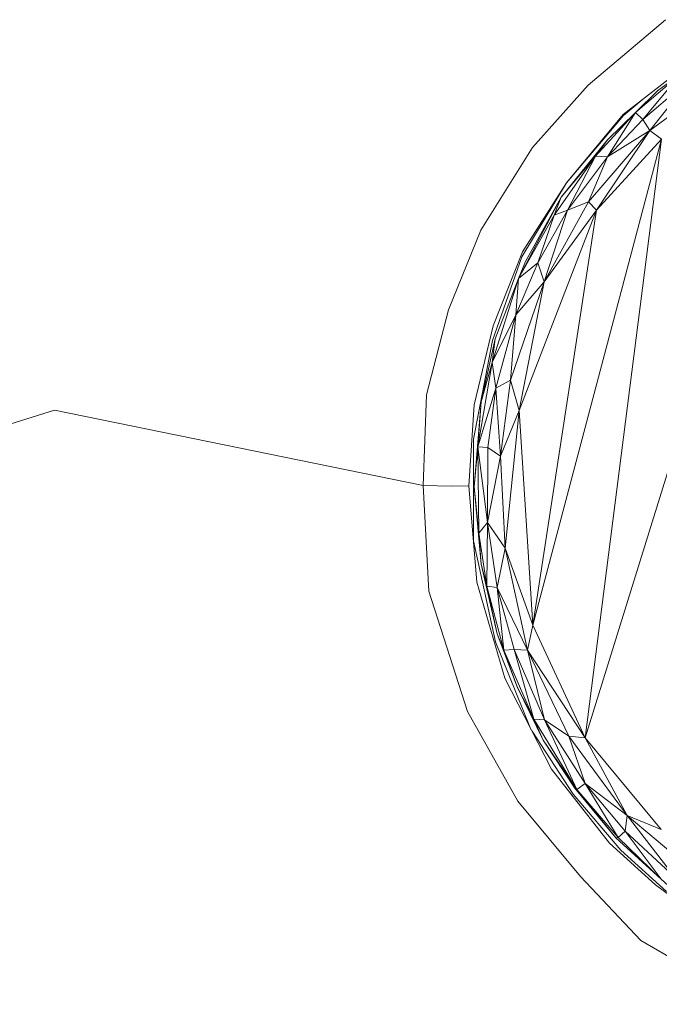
# Model space of a CAD drawing. Header units: millimetres. Extents: x -63554 to 200, y -19084 to 40052.
# Tile 116 of 120: x -50059 to -50009, y 35435 to 35511. Entities that reach past the tile are written whole.
import ezdxf

# ---------------------------------------------------------------- set-up
doc = ezdxf.new("R2010")
doc.units = ezdxf.units.MM
doc.header["$MEASUREMENT"] = 0
doc.layers.add('New_SA- santehnika', color=7, linetype='Continuous')
doc.layers.add('New_SA- santehnika_Pen_No__101', color=252, linetype='Continuous', lineweight=13)

# ---------------------------------------------------------------- blocks, each defined once
blk = doc.blocks.new('DURAVIT_234880-DuraSquare-sink(1)[276]_1', base_point=(-50100.303, 35768.561))
at = {"layer": 'New_SA- santehnika_Pen_No__101', "color": 252, "linetype": 'Continuous', "lineweight": 13}
for p, q in [((-50014.773, 35506.154), (-50008.75, 35511.254)), ((-50014.773, 35506.154), (-50008.75, 35511.254)), ((-50004.632, 35509.655), (-50012.059, 35503.867)), ((-50004.632, 35509.655), (-50012.059, 35503.867)), ((-49998.352, 35509.045), (-50015.024, 35455.367)), ((-49998.352, 35509.045), (-50015.024, 35455.367)), ((-50007.571, 35507.037), (-50011.088, 35504.045)), ((-50007.571, 35507.037), (-50011.088, 35504.045)), ((-50007.571, 35507.037), (-50010.522, 35503.479)), ((-50007.571, 35507.037), (-50010.522, 35503.479)), ((-50006.784, 35506.679), (-50010.522, 35503.479)), ((-50006.784, 35506.679), (-50010.522, 35503.479)), ((-50004.257, 35506.877), (-50009.975, 35502.625)), ((-50004.257, 35506.877), (-50009.975, 35502.625)), ((-50006.784, 35506.679), (-50009.975, 35502.625)), ((-50006.784, 35506.679), (-50009.975, 35502.625)), ((-50007.571, 35507.037), (-50009.389, 35505.706)), ((-50007.571, 35507.037), (-50009.389, 35505.706)), ((-50019.114, 35501.308), (-50014.773, 35506.154)), ((-50019.114, 35501.308), (-50014.773, 35506.154)), ((-50009.389, 35505.706), (-50011.088, 35504.045)), ((-50009.389, 35505.706), (-50011.088, 35504.045)), ((-50010.576, 35505.023), (-50012.039, 35503.795)), ((-50010.576, 35505.023), (-50012.039, 35503.795)), ((-50011.088, 35504.045), (-50014.212, 35500.645)), ((-50011.088, 35504.045), (-50014.212, 35500.645)), ((-50011.088, 35504.045), (-50013.285, 35501.908)), ((-50011.088, 35504.045), (-50013.285, 35501.908)), ((-50011.088, 35504.045), (-50013.268, 35500.58)), ((-50011.088, 35504.045), (-50013.268, 35500.58)), ((-50010.522, 35503.479), (-50011.088, 35504.045)), ((-50010.522, 35503.479), (-50011.088, 35504.045)), ((-50012.059, 35503.867), (-50016.472, 35498.557)), ((-50012.059, 35503.867), (-50016.472, 35498.557)), ((-50016.472, 35498.557), (-50012.039, 35503.795)), ((-50016.472, 35498.557), (-50012.039, 35503.795)), ((-50010.522, 35503.479), (-50013.268, 35500.58)), ((-50010.522, 35503.479), (-50013.268, 35500.58)), ((-50009.975, 35502.625), (-50010.522, 35503.479)), ((-50009.975, 35502.625), (-50010.522, 35503.479)), ((-50009.975, 35502.625), (-50014.752, 35497.072)), ((-50009.975, 35502.625), (-50014.752, 35497.072)), ((-50009.975, 35502.625), (-50014.127, 35496.428)), ((-50009.975, 35502.625), (-50014.127, 35496.428)), ((-50009.975, 35502.625), (-50013.268, 35500.58)), ((-50009.975, 35502.625), (-50013.268, 35500.58)), ((-50009.072, 35501.962), (-50009.975, 35502.625)), ((-50009.072, 35501.962), (-50009.975, 35502.625)), ((-50009.072, 35501.962), (-50019.081, 35464.139)), ((-50009.072, 35501.962), (-50019.081, 35464.139)), ((-50013.285, 35501.908), (-50016.893, 35497.432)), ((-50013.285, 35501.908), (-50016.893, 35497.432)), ((-50009.072, 35501.962), (-50015.024, 35455.367)), ((-50009.072, 35501.962), (-50015.024, 35455.367)), ((-50013.285, 35501.908), (-50014.212, 35500.645)), ((-50013.285, 35501.908), (-50014.212, 35500.645)), ((-50009.072, 35501.962), (-50014.127, 35496.428)), ((-50009.072, 35501.962), (-50014.127, 35496.428)), ((-50023.129, 35494.875), (-50019.114, 35501.308)), ((-50023.129, 35494.875), (-50019.114, 35501.308)), ((-50014.212, 35500.645), (-50017.436, 35496.034)), ((-50014.212, 35500.645), (-50017.436, 35496.034)), ((-50014.212, 35500.645), (-50016.893, 35497.432)), ((-50014.212, 35500.645), (-50016.893, 35497.432)), ((-50014.212, 35500.645), (-50016.401, 35496.424)), ((-50014.212, 35500.645), (-50016.401, 35496.424)), ((-50013.268, 35500.58), (-50016.401, 35496.424)), ((-50013.268, 35500.58), (-50016.401, 35496.424)), ((-50013.268, 35500.58), (-50014.752, 35497.072)), ((-50013.268, 35500.58), (-50014.752, 35497.072)), ((-50013.268, 35500.58), (-50014.212, 35500.645)), ((-50013.268, 35500.58), (-50014.212, 35500.645)), ((-50019.953, 35492.8), (-50016.472, 35498.557)), ((-50019.953, 35492.8), (-50016.472, 35498.557)), ((-50016.472, 35498.557), (-50019.888, 35493.181)), ((-50016.472, 35498.557), (-50019.888, 35493.181)), ((-50016.893, 35497.432), (-50020.199, 35491.116)), ((-50016.893, 35497.432), (-50020.199, 35491.116)), ((-50016.893, 35497.432), (-50019.659, 35492.436)), ((-50016.893, 35497.432), (-50019.659, 35492.436)), ((-50016.893, 35497.432), (-50017.436, 35496.034)), ((-50016.893, 35497.432), (-50017.436, 35496.034)), ((-50014.127, 35496.428), (-50020.15, 35480.852)), ((-50014.127, 35496.428), (-50020.15, 35480.852)), ((-50014.127, 35496.428), (-50019.081, 35464.139)), ((-50014.127, 35496.428), (-50019.081, 35464.139)), ((-50016.401, 35496.424), (-50018.706, 35492.322)), ((-50016.401, 35496.424), (-50018.706, 35492.322)), ((-50014.752, 35497.072), (-50018.211, 35490.858)), ((-50014.752, 35497.072), (-50018.211, 35490.858)), ((-50014.127, 35496.428), (-50018.211, 35490.858)), ((-50014.127, 35496.428), (-50018.211, 35490.858)), ((-50016.401, 35496.424), (-50018.211, 35490.858)), ((-50016.401, 35496.424), (-50018.211, 35490.858)), ((-50016.401, 35496.424), (-50017.436, 35496.034)), ((-50016.401, 35496.424), (-50017.436, 35496.034)), ((-50014.752, 35497.072), (-50016.401, 35496.424)), ((-50014.752, 35497.072), (-50016.401, 35496.424)), ((-50014.127, 35496.428), (-50014.752, 35497.072)), ((-50014.127, 35496.428), (-50014.752, 35497.072)), ((-50017.436, 35496.034), (-50020.199, 35491.116)), ((-50017.436, 35496.034), (-50020.199, 35491.116)), ((-50017.436, 35496.034), (-50018.706, 35492.322)), ((-50017.436, 35496.034), (-50018.706, 35492.322)), ((-50025.652, 35488.667), (-50023.129, 35494.875)), ((-50025.652, 35488.667), (-50023.129, 35494.875)), ((-50019.953, 35492.8), (-50022.227, 35486.298)), ((-50019.953, 35492.8), (-50022.227, 35486.298)), ((-50019.888, 35493.181), (-50022.186, 35487.439)), ((-50019.888, 35493.181), (-50022.186, 35487.439)), ((-50018.706, 35492.322), (-50020.426, 35488.278)), ((-50018.706, 35492.322), (-50020.426, 35488.278)), ((-50019.659, 35492.436), (-50020.199, 35491.116)), ((-50019.659, 35492.436), (-50020.199, 35491.116)), ((-50018.706, 35492.322), (-50020.199, 35491.116)), ((-50018.706, 35492.322), (-50020.199, 35491.116)), ((-50018.211, 35490.858), (-50018.706, 35492.322)), ((-50018.211, 35490.858), (-50018.706, 35492.322)), ((-50020.199, 35491.116), (-50022.248, 35484.573)), ((-50020.199, 35491.116), (-50022.248, 35484.573)), ((-50020.199, 35491.116), (-50022.017, 35486.431)), ((-50020.199, 35491.116), (-50022.017, 35486.431)), ((-50020.199, 35491.116), (-50020.426, 35488.278)), ((-50020.199, 35491.116), (-50020.426, 35488.278)), ((-50018.211, 35490.858), (-50020.828, 35483.212)), ((-50018.211, 35490.858), (-50020.828, 35483.212)), ((-50018.211, 35490.858), (-50020.426, 35488.278)), ((-50018.211, 35490.858), (-50020.426, 35488.278)), ((-50018.211, 35490.858), (-50020.15, 35480.852)), ((-50018.211, 35490.858), (-50020.15, 35480.852)), ((-50027.368, 35482.066), (-50025.652, 35488.667)), ((-50027.368, 35482.066), (-50025.652, 35488.667)), ((-50020.426, 35488.278), (-50022.248, 35484.573)), ((-50020.426, 35488.278), (-50022.248, 35484.573)), ((-50020.426, 35488.278), (-50021.966, 35482.575)), ((-50020.426, 35488.278), (-50021.966, 35482.575)), ((-50020.426, 35488.278), (-50020.828, 35483.212)), ((-50020.426, 35488.278), (-50020.828, 35483.212)), ((-50022.186, 35487.439), (-50023.66, 35481.282)), ((-50022.186, 35487.439), (-50023.66, 35481.282)), ((-50022.017, 35486.431), (-50023.124, 35481.517)), ((-50022.017, 35486.431), (-50023.124, 35481.517)), ((-50022.017, 35486.431), (-50022.248, 35484.573)), ((-50022.017, 35486.431), (-50022.248, 35484.573)), ((-50022.227, 35486.298), (-50023.717, 35478.608)), ((-50022.227, 35486.298), (-50023.717, 35478.608)), ((-50022.248, 35484.573), (-50023.363, 35478.021)), ((-50022.248, 35484.573), (-50023.363, 35478.021)), ((-50022.248, 35484.573), (-50023.124, 35481.517)), ((-50022.248, 35484.573), (-50023.124, 35481.517)), ((-50021.966, 35482.575), (-50022.248, 35484.573)), ((-50021.966, 35482.575), (-50022.248, 35484.573)), ((-50020.828, 35483.212), (-50021.966, 35482.575)), ((-50020.828, 35483.212), (-50021.966, 35482.575)), ((-50020.828, 35483.212), (-50021.597, 35477.283)), ((-50020.828, 35483.212), (-50021.597, 35477.283)), ((-50020.15, 35480.852), (-50020.828, 35483.212)), ((-50020.15, 35480.852), (-50020.828, 35483.212)), ((-50027.638, 35475.002), (-50027.368, 35482.066)), ((-50027.638, 35475.002), (-50027.368, 35482.066)), ((-50021.966, 35482.575), (-50023.363, 35478.021)), ((-50021.966, 35482.575), (-50023.363, 35478.021)), ((-50021.966, 35482.575), (-50022.583, 35477.957)), ((-50021.966, 35482.575), (-50022.583, 35477.957)), ((-50021.597, 35477.283), (-50021.966, 35482.575)), ((-50021.597, 35477.283), (-50021.966, 35482.575)), ((-50023.66, 35481.282), (-50024.068, 35474.976)), ((-50023.66, 35481.282), (-50024.068, 35474.976)), ((-50023.124, 35481.517), (-50023.655, 35474.915)), ((-50023.124, 35481.517), (-50023.655, 35474.915)), ((-50023.124, 35481.517), (-50023.363, 35478.021)), ((-50023.124, 35481.517), (-50023.363, 35478.021)), ((-50074.636, 35475.166), (-50056.335, 35480.88)), ((-50074.636, 35475.166), (-50056.335, 35480.88)), ((-50056.335, 35480.88), (-50027.638, 35475.002)), ((-50056.335, 35480.88), (-50027.638, 35475.002)), ((-50020.15, 35480.852), (-50021.597, 35477.283)), ((-50020.15, 35480.852), (-50021.597, 35477.283)), ((-50020.15, 35480.852), (-50021.25, 35470.122)), ((-50020.15, 35480.852), (-50021.25, 35470.122)), ((-50019.081, 35464.139), (-50020.15, 35480.852)), ((-50019.081, 35464.139), (-50020.15, 35480.852)), ((-50023.717, 35478.608), (-50023.703, 35470.706)), ((-50023.717, 35478.608), (-50023.703, 35470.706)), ((-50023.363, 35478.021), (-50023.655, 35474.915)), ((-50023.363, 35478.021), (-50023.655, 35474.915)), ((-50022.583, 35477.957), (-50023.363, 35478.021)), ((-50022.617, 35472.126), (-50023.363, 35478.021)), ((-50023.283, 35471.288), (-50023.363, 35478.021)), ((-50022.583, 35477.957), (-50023.363, 35478.021)), ((-50022.617, 35472.126), (-50023.363, 35478.021)), ((-50023.283, 35471.288), (-50023.363, 35478.021)), ((-50022.583, 35477.957), (-50022.617, 35472.126)), ((-50022.583, 35477.957), (-50022.617, 35472.126)), ((-50021.597, 35477.283), (-50022.617, 35472.126)), ((-50021.597, 35477.283), (-50022.617, 35472.126)), ((-50021.597, 35477.283), (-50022.583, 35477.957)), ((-50021.597, 35477.283), (-50022.583, 35477.957)), ((-50021.25, 35470.122), (-50021.597, 35477.283)), ((-50021.25, 35470.122), (-50021.597, 35477.283)), ((-50025.425, 35474.965), (-50027.638, 35475.002)), ((-50027.195, 35466.773), (-50027.638, 35475.002)), ((-50025.425, 35474.965), (-50027.638, 35475.002)), ((-50027.195, 35466.773), (-50027.638, 35475.002)), ((-50024.068, 35474.976), (-50025.425, 35474.965)), ((-50024.068, 35474.976), (-50025.425, 35474.965)), ((-50024.068, 35474.976), (-50023.449, 35467.492)), ((-50024.068, 35474.976), (-50023.449, 35467.492)), ((-50023.1, 35468.898), (-50023.655, 35474.915)), ((-50023.283, 35471.288), (-50023.655, 35474.915)), ((-50023.1, 35468.898), (-50023.655, 35474.915)), ((-50023.283, 35471.288), (-50023.655, 35474.915)), ((-50022.617, 35472.126), (-50023.283, 35471.288)), ((-50022.617, 35472.126), (-50023.283, 35471.288)), ((-50022.617, 35472.126), (-50022.682, 35467.177)), ((-50022.617, 35472.126), (-50022.682, 35467.177)), ((-50021.25, 35470.122), (-50022.617, 35472.126)), ((-50021.861, 35467.072), (-50022.617, 35472.126)), ((-50021.25, 35470.122), (-50022.617, 35472.126)), ((-50021.861, 35467.072), (-50022.617, 35472.126)), ((-50022.682, 35467.177), (-50023.283, 35471.288)), ((-50023.1, 35468.898), (-50023.283, 35471.288)), ((-50022.682, 35467.177), (-50023.283, 35471.288)), ((-50023.1, 35468.898), (-50023.283, 35471.288)), ((-50023.703, 35470.706), (-50022.008, 35462.856)), ((-50023.703, 35470.706), (-50022.008, 35462.856)), ((-50021.25, 35470.122), (-50021.861, 35467.072)), ((-50021.25, 35470.122), (-50021.861, 35467.072)), ((-50019.081, 35464.139), (-50021.25, 35470.122)), ((-50019.497, 35462.206), (-50021.25, 35470.122)), ((-50019.081, 35464.139), (-50021.25, 35470.122)), ((-50019.497, 35462.206), (-50021.25, 35470.122)), ((-50021.861, 35463.473), (-50023.1, 35468.898)), ((-50022.682, 35467.177), (-50023.1, 35468.898)), ((-50021.861, 35463.473), (-50023.1, 35468.898)), ((-50022.682, 35467.177), (-50023.1, 35468.898)), ((-50023.449, 35467.492), (-50021.281, 35460.023)), ((-50023.449, 35467.492), (-50021.281, 35460.023)), ((-50024.171, 35457.419), (-50027.195, 35466.773)), ((-50024.171, 35457.419), (-50027.195, 35466.773)), ((-50021.347, 35462.182), (-50022.682, 35467.177)), ((-50021.861, 35463.473), (-50022.682, 35467.177)), ((-50021.861, 35467.072), (-50022.682, 35467.177)), ((-50021.347, 35462.182), (-50022.682, 35467.177)), ((-50021.861, 35463.473), (-50022.682, 35467.177)), ((-50021.861, 35467.072), (-50022.682, 35467.177)), ((-50019.497, 35462.206), (-50021.861, 35467.072)), ((-50020.539, 35462.234), (-50021.861, 35467.072)), ((-50021.347, 35462.182), (-50021.861, 35467.072)), ((-50019.497, 35462.206), (-50021.861, 35467.072)), ((-50020.539, 35462.234), (-50021.861, 35467.072)), ((-50021.347, 35462.182), (-50021.861, 35467.072)), ((-50020.322, 35459.346), (-50021.861, 35463.473)), ((-50021.347, 35462.182), (-50021.861, 35463.473)), ((-50020.322, 35459.346), (-50021.861, 35463.473)), ((-50021.347, 35462.182), (-50021.861, 35463.473)), ((-50019.081, 35464.139), (-50019.497, 35462.206)), ((-50019.081, 35464.139), (-50019.497, 35462.206)), ((-50015.024, 35455.367), (-50019.081, 35464.139)), ((-50015.024, 35455.367), (-50019.081, 35464.139)), ((-50022.008, 35462.856), (-50019.324, 35456.232)), ((-50022.008, 35462.856), (-50019.324, 35456.232)), ((-50020.539, 35462.234), (-50021.347, 35462.182)), ((-50020.539, 35462.234), (-50021.347, 35462.182)), ((-50019.021, 35456.823), (-50021.347, 35462.182)), ((-50020.322, 35459.346), (-50021.347, 35462.182)), ((-50019.021, 35456.823), (-50021.347, 35462.182)), ((-50020.322, 35459.346), (-50021.347, 35462.182)), ((-50018.17, 35456.77), (-50020.539, 35462.234)), ((-50019.021, 35456.823), (-50020.539, 35462.234)), ((-50019.497, 35462.206), (-50020.539, 35462.234)), ((-50018.17, 35456.77), (-50020.539, 35462.234)), ((-50019.021, 35456.823), (-50020.539, 35462.234)), ((-50019.497, 35462.206), (-50020.539, 35462.234)), ((-50015.024, 35455.367), (-50019.497, 35462.206)), ((-50016.279, 35455.499), (-50019.497, 35462.206)), ((-50018.17, 35456.77), (-50019.497, 35462.206)), ((-50015.024, 35455.367), (-50019.497, 35462.206)), ((-50016.279, 35455.499), (-50019.497, 35462.206)), ((-50018.17, 35456.77), (-50019.497, 35462.206)), ((-50021.281, 35460.023), (-50017.626, 35452.942)), ((-50021.281, 35460.023), (-50017.626, 35452.942)), ((-50018.282, 35455.198), (-50020.322, 35459.346)), ((-50019.021, 35456.823), (-50020.322, 35459.346)), ((-50018.282, 35455.198), (-50020.322, 35459.346)), ((-50019.021, 35456.823), (-50020.322, 35459.346)), ((-50020.254, 35450.45), (-50024.171, 35457.419)), ((-50020.254, 35450.45), (-50024.171, 35457.419)), ((-50015.677, 35451.352), (-50019.021, 35456.823)), ((-50018.17, 35456.77), (-50019.021, 35456.823)), ((-50018.282, 35455.198), (-50019.021, 35456.823)), ((-50015.677, 35451.352), (-50019.021, 35456.823)), ((-50018.17, 35456.77), (-50019.021, 35456.823)), ((-50018.282, 35455.198), (-50019.021, 35456.823)), ((-50015.007, 35451.815), (-50018.17, 35456.77)), ((-50015.677, 35451.352), (-50018.17, 35456.77)), ((-50016.279, 35455.499), (-50018.17, 35456.77)), ((-50015.007, 35451.815), (-50018.17, 35456.77)), ((-50015.677, 35451.352), (-50018.17, 35456.77)), ((-50016.279, 35455.499), (-50018.17, 35456.77)), ((-50019.15, 35455.895), (-50015.96, 35450.984)), ((-50019.15, 35455.895), (-50015.96, 35450.984)), ((-50015.677, 35451.352), (-50018.282, 35455.198)), ((-50015.809, 35451.446), (-50018.282, 35455.198)), ((-50015.677, 35451.352), (-50018.282, 35455.198)), ((-50015.809, 35451.446), (-50018.282, 35455.198)), ((-50011.755, 35449.325), (-50016.279, 35455.499)), ((-50015.007, 35451.815), (-50016.279, 35455.499)), ((-50015.024, 35455.367), (-50016.279, 35455.499)), ((-50011.755, 35449.325), (-50016.279, 35455.499)), ((-50015.007, 35451.815), (-50016.279, 35455.499)), ((-50015.024, 35455.367), (-50016.279, 35455.499)), ((-50009.095, 35448.248), (-50015.024, 35455.367)), ((-50011.755, 35449.325), (-50015.024, 35455.367)), ((-50009.095, 35448.248), (-50015.024, 35455.367)), ((-50011.755, 35449.325), (-50015.024, 35455.367)), ((-50017.626, 35452.942), (-50013.132, 35447.172)), ((-50017.626, 35452.942), (-50013.132, 35447.172)), ((-50012.64, 35447.589), (-50015.809, 35451.446)), ((-50015.677, 35451.352), (-50015.809, 35451.446)), ((-50012.64, 35447.589), (-50015.809, 35451.446)), ((-50015.677, 35451.352), (-50015.809, 35451.446)), ((-50015.007, 35451.815), (-50015.677, 35451.352)), ((-50015.007, 35451.815), (-50015.677, 35451.352)), ((-50012.441, 35447.624), (-50015.677, 35451.352)), ((-50012.64, 35447.589), (-50015.677, 35451.352)), ((-50012.441, 35447.624), (-50015.677, 35451.352)), ((-50012.64, 35447.589), (-50015.677, 35451.352)), ((-50011.755, 35449.325), (-50015.007, 35451.815)), ((-50011.91, 35448.117), (-50015.007, 35451.815)), ((-50012.441, 35447.624), (-50015.007, 35451.815)), ((-50011.755, 35449.325), (-50015.007, 35451.815)), ((-50011.91, 35448.117), (-50015.007, 35451.815)), ((-50012.441, 35447.624), (-50015.007, 35451.815)), ((-50015.373, 35444.591), (-50020.254, 35450.45)), ((-50015.373, 35444.591), (-50020.254, 35450.45)), ((-50015.96, 35450.984), (-50012.25, 35446.624)), ((-50015.96, 35450.984), (-50012.25, 35446.624)), ((-50011.755, 35449.325), (-50011.91, 35448.117)), ((-50011.755, 35449.325), (-50011.91, 35448.117)), ((-50004.643, 35443.366), (-50011.755, 35449.325)), ((-50008.024, 35444.533), (-50011.755, 35449.325)), ((-50009.095, 35448.248), (-50011.755, 35449.325)), ((-50004.643, 35443.366), (-50011.755, 35449.325)), ((-50008.024, 35444.533), (-50011.755, 35449.325)), ((-50009.095, 35448.248), (-50011.755, 35449.325)), ((-50011.91, 35448.117), (-50012.441, 35447.624)), ((-50011.91, 35448.117), (-50012.441, 35447.624)), ((-50008.024, 35444.533), (-50011.91, 35448.117)), ((-50009.088, 35444.382), (-50011.91, 35448.117)), ((-50008.024, 35444.533), (-50011.91, 35448.117)), ((-50009.088, 35444.382), (-50011.91, 35448.117)), ((-50012.441, 35447.624), (-50012.64, 35447.589)), ((-50012.441, 35447.624), (-50012.64, 35447.589)), ((-50008.235, 35443.587), (-50012.64, 35447.589)), ((-50009.088, 35444.382), (-50012.64, 35447.589)), ((-50008.235, 35443.587), (-50012.64, 35447.589)), ((-50009.088, 35444.382), (-50012.64, 35447.589)), ((-50009.088, 35444.382), (-50012.441, 35447.624)), ((-50009.088, 35444.382), (-50012.441, 35447.624)), ((-50013.132, 35447.172), (-50009.53, 35443.929)), ((-50013.132, 35447.172), (-50009.53, 35443.929)), ((-50012.25, 35446.624), (-50008.672, 35443.428)), ((-50012.25, 35446.624), (-50008.672, 35443.428)), ((-50010.679, 35439.598), (-50015.373, 35444.591)), ((-50010.679, 35439.598), (-50015.373, 35444.591)), ((-50009.53, 35443.929), (-50004.462, 35440.179)), ((-50009.53, 35443.929), (-50004.462, 35440.179)), ((-50002.063, 35434.638), (-50010.679, 35439.598)), ((-50002.063, 35434.638), (-50010.679, 35439.598))]:
    blk.add_line(p, q, dxfattribs=at)

msp = doc.modelspace()

# ---------------------------------------------------------------- block references
at = {"layer": 'New_SA- santehnika', "color": 252, "linetype": 'Continuous', "lineweight": 13}
msp.add_blockref('DURAVIT_234880-DuraSquare-sink(1)[276]_1', (-50100.303, 35768.561), dxfattribs=at)

doc.saveas('drawing.dxf')
